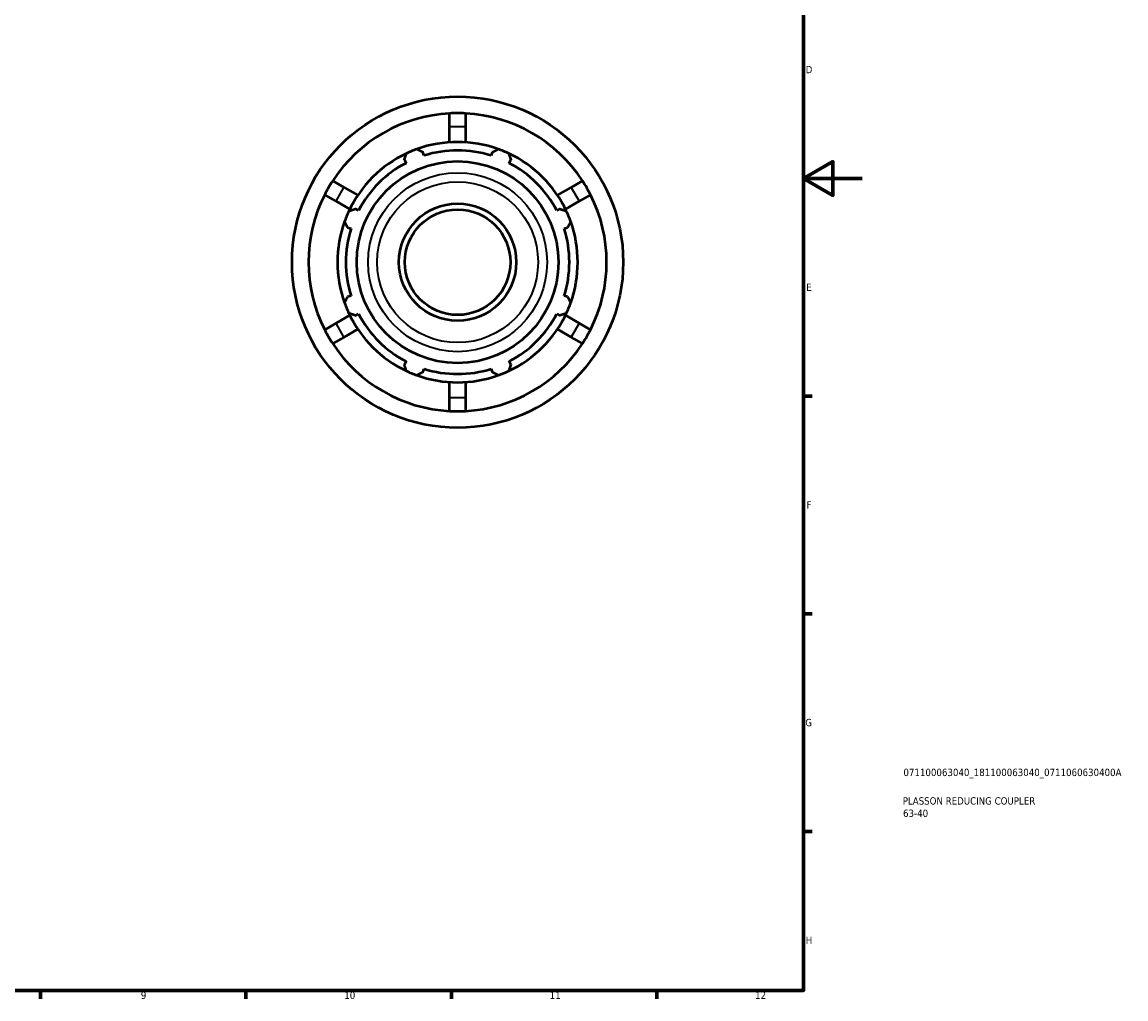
# Model space of a CAD drawing. Header units: millimetres. Extents: x -42 to 931, y -3 to 684.
# Tile 4 of 5: x 554 to 931, y 17 to 350. Entities that reach past the tile are written whole.
import ezdxf

# ---------------------------------------------------------------- set-up
doc = ezdxf.new("R2010")
doc.units = ezdxf.units.MM
for name, color, linetype, lineweight in [('Border (ISO)', 7, 'Continuous', 70), ('Title (ISO)', 7, 'Continuous', 50), ('Visible (ISO)', 7, 'Continuous', 50), ('Visible Narrow (ISO)', 7, 'Continuous', 35)]:
    doc.layers.add(name, color=color, linetype=linetype, lineweight=lineweight)
doc.styles.add('Note Text (ISO)', font='tahoma.ttf')

# ---------------------------------------------------------------- blocks, each defined once
blk = doc.blocks.new('Borders Default Border')
at = {"layer": 'Border (ISO)'}
for p, q in [((821, 222.75), (823.9, 222.75)), ((821, 148.5), (823.9, 148.5)), ((821, 74.25), (823.9, 74.25)), ((560.67, 20), (560.67, 17.1)), ((630.75, 20), (630.75, 17.1)), ((700.83, 20), (700.83, 17.1)), ((770.92, 20), (770.92, 17.1))]:
    blk.add_line(p, q, dxfattribs=at)
at = {"layer": 'Border (ISO)', "flags": 128}
for points in [[(20, 20), (20, 574), (821, 574), (821, 20), (20, 20)], [(841, 297), (821, 297), (831, 302.77), (831, 291.23), (821, 297)]]:
    blk.add_lwpolyline(points, dxfattribs=at)
at = {"layer": 'Border (ISO)', "color": 232, "true_color": 0xca0064, "char_height": 2.5, "attachment_point": 7, "style": 'Note Text (ISO)'}
for s, insert in [('D', (821.73, 332.88)), ('E', (821.94, 258.63)), ('F', (822, 184.38)), ('G', (821.61, 110.08)), ('H', (821.74, 35.88)), ('9', (594.88, 17.05)), ('10', (664.29, 17.05)), ('11', (734.37, 17.1)), ('12', (804.46, 17.1))]:
    blk.add_mtext(s, dxfattribs=dict(at, insert=insert))
blk = doc.blocks.new('Title Blocks ISO')
at = {"layer": 'Title (ISO)', "color": 232, "true_color": 0xca0064, "style": 'Note Text (ISO)'}
for tag, p in [('PART_NUMBER_001', (34.08, 73.13)), ('DESCRIPTION_001', (33.84, 63.4)), ('DESCRIPTION_002', (33.95, 59.18))]:
    blk.add_attdef(tag, p, '', height=2.5, dxfattribs=at)

msp = doc.modelspace()

# ---------------------------------------------------------------- linework, layer by layer
at = {"layer": 'Visible (ISO)'}
for p, q in [((700.23, 314.757), (700.23, 319.204)), ((705.697, 319.204), (705.697, 314.757)), ((700.23, 309.336), (700.23, 314.757)), ((705.697, 314.757), (705.697, 309.336)), ((691.498, 304.793), (691.128, 305.966)), ((714.8, 305.966), (714.43, 304.793)), ((684.789, 303.34), (685.357, 302.249)), ((720.57, 302.249), (721.138, 303.34)), ((660.357, 296.183), (664.207, 293.96)), ((664.207, 293.96), (668.902, 291.249)), ((737.025, 291.249), (741.72, 293.96)), ((741.72, 293.96), (745.571, 296.183)), ((661.474, 289.225), (657.623, 291.448)), ((748.304, 291.448), (744.453, 289.225)), ((666.169, 286.515), (661.474, 289.225)), ((669.142, 286.034), (668.051, 286.602)), ((737.876, 286.602), (736.785, 286.034)), ((744.453, 289.225), (739.758, 286.515)), ((665.425, 280.263), (666.599, 279.893)), ((739.329, 279.893), (740.502, 280.263)), ((666.599, 256.961), (665.425, 256.592)), ((740.502, 256.592), (739.329, 256.961)), ((661.474, 247.63), (666.169, 250.34)), ((668.051, 250.253), (669.142, 250.821)), ((736.785, 250.821), (737.876, 250.253)), ((739.758, 250.34), (744.453, 247.63)), ((657.623, 245.406), (661.474, 247.63)), ((668.902, 245.606), (664.207, 242.895)), ((741.72, 242.895), (737.025, 245.606)), ((744.453, 247.63), (748.304, 245.406)), ((664.207, 242.895), (660.357, 240.672)), ((745.571, 240.672), (741.72, 242.895)), ((685.357, 234.606), (684.789, 233.515)), ((721.138, 233.515), (720.57, 234.606)), ((691.128, 230.889), (691.498, 232.062)), ((714.43, 232.062), (714.8, 230.889)), ((700.23, 222.097), (700.23, 227.519)), ((705.697, 227.519), (705.697, 222.097)), ((700.23, 217.651), (700.23, 222.097)), ((705.697, 222.097), (705.697, 217.651))]:
    msp.add_line(p, q, dxfattribs=at)
for radius in [56.5, 34.421, 20, 18]:
    msp.add_circle((702.964, 268.427), radius, dxfattribs=at)
for radius, start, end in [(50.85, 93.0813, 146.9187), (50.85, 33.0813, 86.9187), (41, 70.20802, 109.79198), (41, 115.20802, 154.79198), (41, 109.79198, 115.20802), (38.13, 72.5, 107.5), (41, 64.79198, 70.20802), (41, 25.20802, 64.79198), (38.13, 117.5, 152.5), (38.13, 27.5, 62.5), (50.85, 153.0813, 206.9187), (50.85, 333.0813, 26.9187), (41, 154.79198, 160.20802), (41, 19.79198, 25.20802), (41, 160.20802, 199.79198), (38.13, 162.5, 197.5), (38.13, 342.5, 17.5), (41, 340.20802, 19.79198), (41, 199.79198, 205.20802), (41, 334.79198, 340.20802), (41, 205.20802, 244.79198), (38.13, 207.5, 242.5), (41, 295.20802, 334.79198), (38.13, 297.5, 332.5), (50.85, 213.0813, 266.9187), (50.85, 273.0813, 326.9187), (41, 244.79198, 250.20802), (41, 250.20802, 289.79198), (38.13, 252.5, 287.5), (41, 289.79198, 295.20802)]:
    msp.add_arc((702.964, 268.427), radius, start, end, dxfattribs=at)
for points in [[(702.964, 319.277), (702.084, 319.277), (701.168, 319.254), (700.23, 319.204)], [(705.697, 319.204), (704.76, 319.254), (703.843, 319.277), (702.964, 319.277)], [(658.926, 293.852), (658.485, 293.088), (658.047, 292.283), (657.623, 291.448)], [(660.357, 296.183), (659.846, 295.398), (659.368, 294.617), (658.926, 293.852)], [(747.001, 293.852), (746.56, 294.617), (746.082, 295.398), (745.571, 296.183)], [(748.304, 291.448), (747.88, 292.283), (747.443, 293.088), (747.001, 293.852)], [(657.623, 245.406), (658.047, 244.572), (658.485, 243.767), (658.926, 243.002)], [(747.001, 243.002), (747.443, 243.767), (747.88, 244.572), (748.304, 245.406)], [(658.926, 243.002), (659.368, 242.238), (659.846, 241.456), (660.357, 240.672)], [(745.571, 240.672), (746.082, 241.456), (746.56, 242.238), (747.001, 243.002)], [(700.23, 217.651), (701.168, 217.6), (702.084, 217.577), (702.964, 217.577)], [(702.964, 217.577), (703.843, 217.577), (704.76, 217.6), (705.697, 217.651)]]:
    msp.add_open_spline(points, degree=3, dxfattribs=at)
for points, weights in [([(684.789, 303.34), (685.138, 304.409), (685.502, 305.523)], [1.00298894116, 1.00190237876, 1]), ([(689.081, 307.005), (690.125, 306.475), (691.128, 305.966)], [1, 1.00190237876, 1.00298894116]), ([(714.8, 305.966), (715.802, 306.475), (716.847, 307.005)], [1.00298894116, 1.00190237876, 1]), ([(720.426, 305.523), (720.789, 304.409), (721.138, 303.34)], [1, 1.00190237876, 1.00298894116]), ([(665.868, 285.89), (666.982, 286.253), (668.051, 286.602)], [1, 1.00190237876, 1.00298894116]), ([(737.876, 286.602), (738.946, 286.253), (740.059, 285.89)], [1.00298894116, 1.00190237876, 1]), ([(665.425, 280.263), (664.916, 281.266), (664.386, 282.31)], [1.00298894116, 1.00190237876, 1]), ([(741.542, 282.31), (741.011, 281.266), (740.502, 280.263)], [1, 1.00190237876, 1.00298894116]), ([(664.386, 254.545), (664.916, 255.589), (665.425, 256.592)], [1, 1.00190237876, 1.00298894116]), ([(740.502, 256.592), (741.011, 255.589), (741.542, 254.545)], [1.00298894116, 1.00190237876, 1]), ([(668.051, 250.253), (666.982, 250.602), (665.868, 250.965)], [1.00298894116, 1.00190237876, 1]), ([(740.059, 250.965), (738.946, 250.602), (737.876, 250.253)], [1, 1.00190237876, 1.00298894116]), ([(685.502, 231.332), (685.138, 232.446), (684.789, 233.515)], [1, 1.00190237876, 1.00298894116]), ([(721.138, 233.515), (720.789, 232.446), (720.426, 231.332)], [1.00298894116, 1.00190237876, 1]), ([(691.128, 230.889), (690.125, 230.38), (689.081, 229.849)], [1.00298894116, 1.00190237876, 1]), ([(716.847, 229.849), (715.802, 230.38), (714.8, 230.889)], [1, 1.00190237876, 1.00298894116])]:
    msp.add_rational_spline(points, weights, degree=2, dxfattribs=at)
at = {"layer": 'Visible Narrow (ISO)'}
for p, q in [((700.504, 314.757), (705.424, 314.757)), ((661.611, 289.462), (664.071, 293.723)), ((741.857, 293.723), (744.317, 289.462)), ((664.071, 243.132), (661.611, 247.393)), ((744.317, 247.393), (741.857, 243.132)), ((705.424, 222.097), (700.504, 222.097))]:
    msp.add_line(p, q, dxfattribs=at)
for radius in [30.53, 27.449]:
    msp.add_circle((702.964, 268.427), radius, dxfattribs=at)

# ---------------------------------------------------------------- block references
msp.add_blockref('Borders Default Border', (0, 0))
msp.add_blockref('Title Blocks ISO', (821, 20)).add_auto_attribs({'PART_NUMBER_001': '071100063040_181100063040_0711060630400A', 'DESCRIPTION_001': 'PLASSON REDUCING COUPLER', 'DESCRIPTION_002': '63-40'})

doc.saveas('drawing.dxf')
